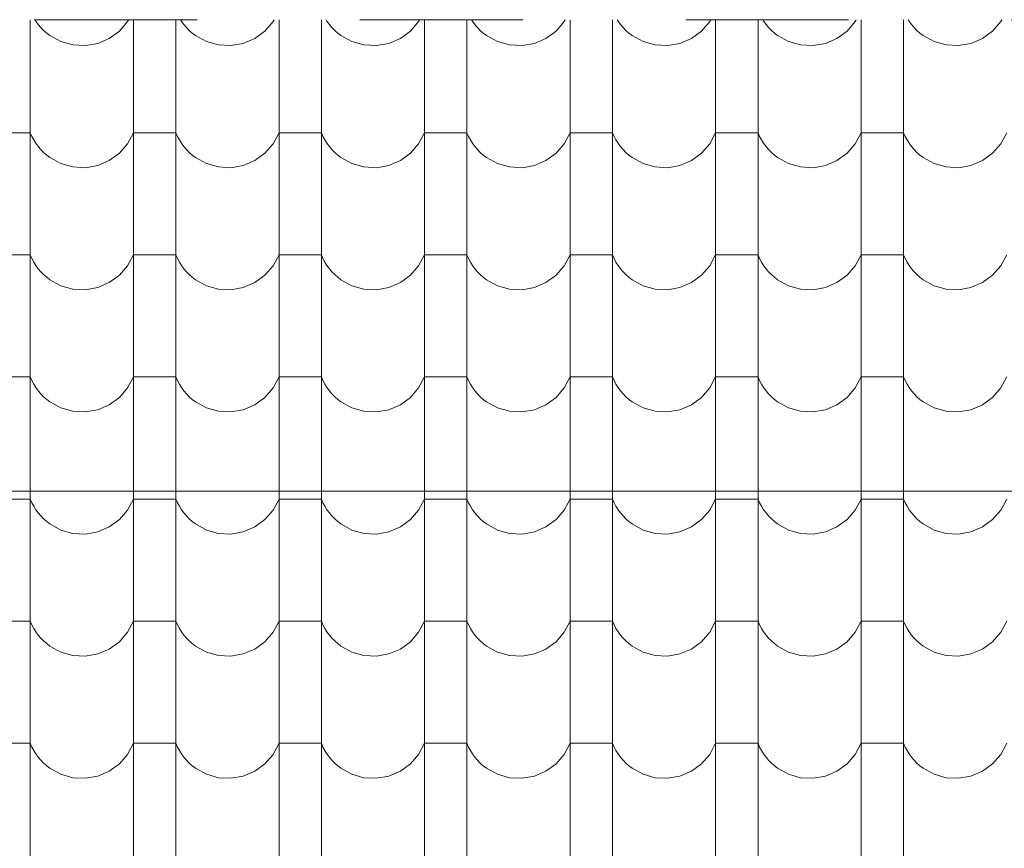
# Model space of a CAD drawing. Header units: millimetres. Extents: x -68772 to 137055, y -73300 to 19650.
# Tile 155 of 212: x 77665 to 79116, y -45598 to -44376. Entities that reach past the tile are written whole.
import ezdxf

# ---------------------------------------------------------------- set-up
doc = ezdxf.new("R2010")
doc.units = ezdxf.units.MM
doc.header["$MEASUREMENT"] = 0
doc.linetypes.add('Przerywana', pattern=[480, 240, -240])
for name, color, linetype, lineweight in [('Nowe_810-G Ogólne_Nr_pióra__1', 7, 'Continuous', 18), ('Nowe_810-G Ogólne_Nr_pióra__26', 13, 'Continuous', 18), ('Nowe_NIEWIDOCZNE DACHY_Nr_pióra__1', 7, 'Continuous', 18)]:
    doc.layers.add(name, color=color, linetype=linetype, lineweight=lineweight)

# ---------------------------------------------------------------- blocks, each defined once
blk = doc.blocks.new('*X50')
at = {"layer": 'Nowe_810-G Ogólne_Nr_pióra__26', "color": 13, "linetype": 'Continuous', "lineweight": 18}
for p, q in [((77680.2, -44376), (77680.2, -44472.3)), ((77687.1, -44376), (77688.5, -44378.2)), ((77688.5, -44378.2), (77692, -44383)), ((77692, -44383), (77695.8, -44387.5)), ((77695.8, -44387.5), (77699.9, -44391.8)), ((77811.5, -44392.8), (77823.6, -44378.8)), ((77823.6, -44378.8), (77825.1, -44376)), ((77832.3, -44376), (77832.3, -44472.3)), ((77894.7, -44376), (77894.7, -44472.3)), ((77901.6, -44376), (77903, -44378.2)), ((77903, -44378.2), (77906.5, -44383)), ((77906.5, -44383), (77910.3, -44387.5)), ((77910.3, -44387.5), (77914.4, -44391.8)), ((78026, -44392.8), (78038.1, -44378.8)), ((78038.1, -44378.8), (78039.6, -44376)), ((78046.8, -44376), (78046.8, -44472.3)), ((78109.2, -44376), (78109.2, -44472.3)), ((78116.1, -44376), (78117.5, -44378.2)), ((78117.5, -44378.2), (78121, -44383)), ((78121, -44383), (78124.8, -44387.5)), ((78124.8, -44387.5), (78128.9, -44391.8)), ((78240.5, -44392.8), (78252.6, -44378.8)), ((78252.6, -44378.8), (78254.1, -44376)), ((78261.3, -44376), (78261.3, -44472.3)), ((78323.7, -44376), (78323.7, -44472.3)), ((78330.6, -44376), (78332, -44378.2)), ((78332, -44378.2), (78335.5, -44383)), ((78335.5, -44383), (78339.3, -44387.5)), ((78339.3, -44387.5), (78343.4, -44391.8)), ((78455, -44392.8), (78467.1, -44378.8)), ((78467.1, -44378.8), (78468.6, -44376)), ((78475.8, -44376), (78475.8, -44472.3)), ((78538.2, -44376), (78538.2, -44472.3)), ((78545.1, -44376), (78546.5, -44378.2)), ((78546.5, -44378.2), (78550, -44383)), ((78550, -44383), (78553.8, -44387.5)), ((78553.8, -44387.5), (78557.9, -44391.8)), ((78669.5, -44392.8), (78681.6, -44378.8)), ((78681.6, -44378.8), (78683.1, -44376)), ((78690.3, -44376), (78690.3, -44472.3)), ((78752.7, -44376), (78752.7, -44472.3)), ((78759.6, -44376), (78761, -44378.2)), ((78761, -44378.2), (78764.5, -44383)), ((78764.5, -44383), (78768.3, -44387.5)), ((78768.3, -44387.5), (78772.4, -44391.8)), ((78884, -44392.8), (78896.1, -44378.8)), ((78896.1, -44378.8), (78897.6, -44376)), ((78904.8, -44376), (78904.8, -44472.3)), ((78967.2, -44376), (78967.2, -44472.3)), ((78974.1, -44376), (78975.5, -44378.2)), ((78975.5, -44378.2), (78979, -44383)), ((78979, -44383), (78982.8, -44387.5)), ((78982.8, -44387.5), (78986.9, -44391.8)), ((79098.5, -44392.8), (79110.6, -44378.8)), ((79110.6, -44378.8), (79112.1, -44376)), ((77699.9, -44391.8), (77704.4, -44395.7)), ((77704.4, -44395.7), (77709.1, -44399.3)), ((77709.1, -44399.3), (77725.3, -44408.2)), ((77796.6, -44403.6), (77811.5, -44392.8)), ((77914.4, -44391.8), (77918.9, -44395.7)), ((77918.9, -44395.7), (77923.6, -44399.3)), ((77923.6, -44399.3), (77939.8, -44408.2)), ((78011.1, -44403.6), (78026, -44392.8)), ((78128.9, -44391.8), (78133.4, -44395.7)), ((78133.4, -44395.7), (78138.1, -44399.3)), ((78138.1, -44399.3), (78154.3, -44408.2)), ((78225.6, -44403.6), (78240.5, -44392.8)), ((78343.4, -44391.8), (78347.9, -44395.7)), ((78347.9, -44395.7), (78352.6, -44399.3)), ((78352.6, -44399.3), (78368.8, -44408.2)), ((78440.1, -44403.6), (78455, -44392.8)), ((78557.9, -44391.8), (78562.4, -44395.7)), ((78562.4, -44395.7), (78567.1, -44399.3)), ((78567.1, -44399.3), (78583.3, -44408.2)), ((78654.6, -44403.6), (78669.5, -44392.8)), ((78772.4, -44391.8), (78776.9, -44395.7)), ((78776.9, -44395.7), (78781.6, -44399.3)), ((78781.6, -44399.3), (78797.8, -44408.2)), ((78869.1, -44403.6), (78884, -44392.8)), ((78986.9, -44391.8), (78991.4, -44395.7)), ((78991.4, -44395.7), (78996.1, -44399.3)), ((78996.1, -44399.3), (79012.3, -44408.2)), ((79083.6, -44403.6), (79098.5, -44392.8)), ((77725.3, -44408.2), (77743, -44413.2)), ((77743, -44413.2), (77761.4, -44414.1)), ((77761.4, -44414.1), (77779.6, -44410.9)), ((77779.6, -44410.9), (77796.6, -44403.6)), ((77939.8, -44408.2), (77957.5, -44413.2)), ((77957.5, -44413.2), (77975.9, -44414.1)), ((77975.9, -44414.1), (77994.1, -44410.9)), ((77994.1, -44410.9), (78011.1, -44403.6)), ((78154.3, -44408.2), (78172, -44413.2)), ((78172, -44413.2), (78190.4, -44414.1)), ((78190.4, -44414.1), (78208.6, -44410.9)), ((78208.6, -44410.9), (78225.6, -44403.6)), ((78368.8, -44408.2), (78386.5, -44413.2)), ((78386.5, -44413.2), (78404.9, -44414.1)), ((78404.9, -44414.1), (78423.1, -44410.9)), ((78423.1, -44410.9), (78440.1, -44403.6)), ((78583.3, -44408.2), (78601, -44413.2)), ((78601, -44413.2), (78619.4, -44414.1)), ((78619.4, -44414.1), (78637.6, -44410.9)), ((78637.6, -44410.9), (78654.6, -44403.6)), ((78797.8, -44408.2), (78815.5, -44413.2)), ((78815.5, -44413.2), (78833.9, -44414.1)), ((78833.9, -44414.1), (78852.1, -44410.9)), ((78852.1, -44410.9), (78869.1, -44403.6)), ((79012.3, -44408.2), (79030, -44413.2)), ((79030, -44413.2), (79048.4, -44414.1)), ((79048.4, -44414.1), (79066.6, -44410.9)), ((79066.6, -44410.9), (79083.6, -44403.6)), ((77680.2, -44472.3), (77680.2, -44652.4)), ((77832.3, -44472.3), (77832.3, -44652.4)), ((77894.7, -44472.3), (77894.7, -44652.4)), ((78046.8, -44472.3), (78046.8, -44652.4)), ((78109.2, -44472.3), (78109.2, -44652.4)), ((78261.3, -44472.3), (78261.3, -44652.4)), ((78323.7, -44472.3), (78323.7, -44652.4)), ((78475.8, -44472.3), (78475.8, -44652.4)), ((78538.2, -44472.3), (78538.2, -44652.4)), ((78690.3, -44472.3), (78690.3, -44652.4)), ((78752.7, -44472.3), (78752.7, -44652.4)), ((78904.8, -44472.3), (78904.8, -44652.4)), ((78967.2, -44472.3), (78967.2, -44652.4)), ((77680.2, -44542.6), (77649, -44542.6)), ((77680.2, -44542.6), (77682.6, -44548)), ((77682.6, -44548), (77685.4, -44553.3)), ((77823.6, -44558.9), (77832.3, -44542.6)), ((77863.5, -44542.6), (77832.3, -44542.6)), ((77894.7, -44542.6), (77863.5, -44542.6)), ((77894.7, -44542.6), (77897.1, -44548)), ((77897.1, -44548), (77899.9, -44553.3)), ((78038.1, -44558.9), (78046.8, -44542.6)), ((78078, -44542.6), (78046.8, -44542.6)), ((78109.2, -44542.6), (78078, -44542.6)), ((78109.2, -44542.6), (78111.6, -44548)), ((78111.6, -44548), (78114.4, -44553.3)), ((78252.6, -44558.9), (78261.3, -44542.6)), ((78292.5, -44542.6), (78261.3, -44542.6)), ((78323.7, -44542.6), (78292.5, -44542.6)), ((78323.7, -44542.6), (78326.1, -44548)), ((78326.1, -44548), (78328.9, -44553.3)), ((78467.1, -44558.9), (78475.8, -44542.6)), ((78507, -44542.6), (78475.8, -44542.6)), ((78538.2, -44542.6), (78507, -44542.6)), ((78538.2, -44542.6), (78540.6, -44548)), ((78540.6, -44548), (78543.4, -44553.3)), ((78681.6, -44558.9), (78690.3, -44542.6)), ((78721.5, -44542.6), (78690.3, -44542.6)), ((78752.7, -44542.6), (78721.5, -44542.6)), ((78752.7, -44542.6), (78755.1, -44548)), ((78755.1, -44548), (78757.9, -44553.3)), ((78896.1, -44558.9), (78904.8, -44542.6)), ((78936, -44542.6), (78904.8, -44542.6)), ((78967.2, -44542.6), (78936, -44542.6)), ((78967.2, -44542.6), (78969.6, -44548)), ((78969.6, -44548), (78972.4, -44553.3)), ((79110.6, -44558.9), (79119.3, -44542.6)), ((77685.4, -44553.3), (77688.5, -44558.3)), ((77688.5, -44558.3), (77692, -44563.1)), ((77811.5, -44572.8), (77823.6, -44558.9)), ((77899.9, -44553.3), (77903, -44558.3)), ((77903, -44558.3), (77906.5, -44563.1)), ((78026, -44572.8), (78038.1, -44558.9)), ((78114.4, -44553.3), (78117.5, -44558.3)), ((78117.5, -44558.3), (78121, -44563.1)), ((78240.5, -44572.8), (78252.6, -44558.9)), ((78328.9, -44553.3), (78332, -44558.3)), ((78332, -44558.3), (78335.5, -44563.1)), ((78455, -44572.8), (78467.1, -44558.9)), ((78543.4, -44553.3), (78546.5, -44558.3)), ((78546.5, -44558.3), (78550, -44563.1)), ((78669.5, -44572.8), (78681.6, -44558.9)), ((78757.9, -44553.3), (78761, -44558.3)), ((78761, -44558.3), (78764.5, -44563.1)), ((78884, -44572.8), (78896.1, -44558.9)), ((78972.4, -44553.3), (78975.5, -44558.3)), ((78975.5, -44558.3), (78979, -44563.1)), ((79098.5, -44572.8), (79110.6, -44558.9)), ((77692, -44563.1), (77695.8, -44567.6)), ((77695.8, -44567.6), (77699.9, -44571.8)), ((77699.9, -44571.8), (77704.4, -44575.7)), ((77704.4, -44575.7), (77709.1, -44579.3)), ((77796.6, -44583.7), (77811.5, -44572.8)), ((77906.5, -44563.1), (77910.3, -44567.6)), ((77910.3, -44567.6), (77914.4, -44571.8)), ((77914.4, -44571.8), (77918.9, -44575.7)), ((77918.9, -44575.7), (77923.6, -44579.3)), ((78011.1, -44583.7), (78026, -44572.8)), ((78121, -44563.1), (78124.8, -44567.6)), ((78124.8, -44567.6), (78128.9, -44571.8)), ((78128.9, -44571.8), (78133.4, -44575.7)), ((78133.4, -44575.7), (78138.1, -44579.3)), ((78225.6, -44583.7), (78240.5, -44572.8)), ((78335.5, -44563.1), (78339.3, -44567.6)), ((78339.3, -44567.6), (78343.4, -44571.8)), ((78343.4, -44571.8), (78347.9, -44575.7)), ((78347.9, -44575.7), (78352.6, -44579.3)), ((78440.1, -44583.7), (78455, -44572.8)), ((78550, -44563.1), (78553.8, -44567.6)), ((78553.8, -44567.6), (78557.9, -44571.8)), ((78557.9, -44571.8), (78562.4, -44575.7)), ((78562.4, -44575.7), (78567.1, -44579.3)), ((78654.6, -44583.7), (78669.5, -44572.8)), ((78764.5, -44563.1), (78768.3, -44567.6)), ((78768.3, -44567.6), (78772.4, -44571.8)), ((78772.4, -44571.8), (78776.9, -44575.7)), ((78776.9, -44575.7), (78781.6, -44579.3)), ((78869.1, -44583.7), (78884, -44572.8)), ((78979, -44563.1), (78982.8, -44567.6)), ((78982.8, -44567.6), (78986.9, -44571.8)), ((78986.9, -44571.8), (78991.4, -44575.7)), ((78991.4, -44575.7), (78996.1, -44579.3)), ((79083.6, -44583.7), (79098.5, -44572.8)), ((77709.1, -44579.3), (77725.3, -44588.2)), ((77725.3, -44588.2), (77743, -44593.2)), ((77761.4, -44594.2), (77779.6, -44590.9)), ((77779.6, -44590.9), (77796.6, -44583.7)), ((77923.6, -44579.3), (77939.8, -44588.2)), ((77939.8, -44588.2), (77957.5, -44593.2)), ((77975.9, -44594.2), (77994.1, -44590.9)), ((77994.1, -44590.9), (78011.1, -44583.7)), ((78138.1, -44579.3), (78154.3, -44588.2)), ((78154.3, -44588.2), (78172, -44593.2)), ((78190.4, -44594.2), (78208.6, -44590.9)), ((78208.6, -44590.9), (78225.6, -44583.7)), ((78352.6, -44579.3), (78368.8, -44588.2)), ((78368.8, -44588.2), (78386.5, -44593.2)), ((78404.9, -44594.2), (78423.1, -44590.9)), ((78423.1, -44590.9), (78440.1, -44583.7)), ((78567.1, -44579.3), (78583.3, -44588.2)), ((78583.3, -44588.2), (78601, -44593.2)), ((78619.4, -44594.2), (78637.6, -44590.9)), ((78637.6, -44590.9), (78654.6, -44583.7)), ((78781.6, -44579.3), (78797.8, -44588.2)), ((78797.8, -44588.2), (78815.5, -44593.2)), ((78833.9, -44594.2), (78852.1, -44590.9)), ((78852.1, -44590.9), (78869.1, -44583.7)), ((78996.1, -44579.3), (79012.3, -44588.2)), ((79012.3, -44588.2), (79030, -44593.2)), ((79048.4, -44594.2), (79066.6, -44590.9)), ((79066.6, -44590.9), (79083.6, -44583.7)), ((77743, -44593.2), (77761.4, -44594.2)), ((77957.5, -44593.2), (77975.9, -44594.2)), ((78172, -44593.2), (78190.4, -44594.2)), ((78386.5, -44593.2), (78404.9, -44594.2)), ((78601, -44593.2), (78619.4, -44594.2)), ((78815.5, -44593.2), (78833.9, -44594.2)), ((79030, -44593.2), (79048.4, -44594.2)), ((77680.2, -44652.4), (77680.2, -44832.4)), ((77832.3, -44652.4), (77832.3, -44832.4)), ((77894.7, -44652.4), (77894.7, -44832.4)), ((78046.8, -44652.4), (78046.8, -44832.4)), ((78109.2, -44652.4), (78109.2, -44832.4)), ((78261.3, -44652.4), (78261.3, -44832.4)), ((78323.7, -44652.4), (78323.7, -44832.4)), ((78475.8, -44652.4), (78475.8, -44832.4)), ((78538.2, -44652.4), (78538.2, -44832.4)), ((78690.3, -44652.4), (78690.3, -44832.4)), ((78752.7, -44652.4), (78752.7, -44832.4)), ((78904.8, -44652.4), (78904.8, -44832.4)), ((78967.2, -44652.4), (78967.2, -44832.4)), ((77680.2, -44722.6), (77649, -44722.6)), ((77680.2, -44722.6), (77682.6, -44728.1)), ((77682.6, -44728.1), (77685.4, -44733.3)), ((77685.4, -44733.3), (77688.5, -44738.3)), ((77823.6, -44738.9), (77832.3, -44722.6)), ((77863.5, -44722.6), (77832.3, -44722.6)), ((77894.7, -44722.6), (77863.5, -44722.6)), ((77894.7, -44722.6), (77897.1, -44728.1)), ((77897.1, -44728.1), (77899.9, -44733.3)), ((77899.9, -44733.3), (77903, -44738.3)), ((78038.1, -44738.9), (78046.8, -44722.6)), ((78078, -44722.6), (78046.8, -44722.6)), ((78109.2, -44722.6), (78078, -44722.6)), ((78109.2, -44722.6), (78111.6, -44728.1)), ((78111.6, -44728.1), (78114.4, -44733.3)), ((78114.4, -44733.3), (78117.5, -44738.3)), ((78252.6, -44738.9), (78261.3, -44722.6)), ((78292.5, -44722.6), (78261.3, -44722.6)), ((78323.7, -44722.6), (78292.5, -44722.6)), ((78323.7, -44722.6), (78326.1, -44728.1)), ((78326.1, -44728.1), (78328.9, -44733.3)), ((78328.9, -44733.3), (78332, -44738.3)), ((78467.1, -44738.9), (78475.8, -44722.6)), ((78507, -44722.6), (78475.8, -44722.6)), ((78538.2, -44722.6), (78507, -44722.6)), ((78538.2, -44722.6), (78540.6, -44728.1)), ((78540.6, -44728.1), (78543.4, -44733.3)), ((78543.4, -44733.3), (78546.5, -44738.3)), ((78681.6, -44738.9), (78690.3, -44722.6)), ((78721.5, -44722.6), (78690.3, -44722.6)), ((78752.7, -44722.6), (78721.5, -44722.6)), ((78752.7, -44722.6), (78755.1, -44728.1)), ((78755.1, -44728.1), (78757.9, -44733.3)), ((78757.9, -44733.3), (78761, -44738.3)), ((78896.1, -44738.9), (78904.8, -44722.6)), ((78936, -44722.6), (78904.8, -44722.6)), ((78967.2, -44722.6), (78936, -44722.6)), ((78967.2, -44722.6), (78969.6, -44728.1)), ((78969.6, -44728.1), (78972.4, -44733.3)), ((78972.4, -44733.3), (78975.5, -44738.3)), ((79110.6, -44738.9), (79119.3, -44722.6)), ((77688.5, -44738.3), (77692, -44743.1)), ((77692, -44743.1), (77695.8, -44747.6)), ((77695.8, -44747.6), (77699.9, -44751.9)), ((77811.5, -44752.9), (77823.6, -44738.9)), ((77903, -44738.3), (77906.5, -44743.1)), ((77906.5, -44743.1), (77910.3, -44747.6)), ((77910.3, -44747.6), (77914.4, -44751.9)), ((78026, -44752.9), (78038.1, -44738.9)), ((78117.5, -44738.3), (78121, -44743.1)), ((78121, -44743.1), (78124.8, -44747.6)), ((78124.8, -44747.6), (78128.9, -44751.9)), ((78240.5, -44752.9), (78252.6, -44738.9)), ((78332, -44738.3), (78335.5, -44743.1)), ((78335.5, -44743.1), (78339.3, -44747.6)), ((78339.3, -44747.6), (78343.4, -44751.9)), ((78455, -44752.9), (78467.1, -44738.9)), ((78546.5, -44738.3), (78550, -44743.1)), ((78550, -44743.1), (78553.8, -44747.6)), ((78553.8, -44747.6), (78557.9, -44751.9)), ((78669.5, -44752.9), (78681.6, -44738.9)), ((78761, -44738.3), (78764.5, -44743.1)), ((78764.5, -44743.1), (78768.3, -44747.6)), ((78768.3, -44747.6), (78772.4, -44751.9)), ((78884, -44752.9), (78896.1, -44738.9)), ((78975.5, -44738.3), (78979, -44743.1)), ((78979, -44743.1), (78982.8, -44747.6)), ((78982.8, -44747.6), (78986.9, -44751.9)), ((79098.5, -44752.9), (79110.6, -44738.9)), ((77699.9, -44751.9), (77704.4, -44755.8)), ((77704.4, -44755.8), (77709.1, -44759.4)), ((77709.1, -44759.4), (77725.3, -44768.3)), ((77779.6, -44771), (77796.6, -44763.7)), ((77796.6, -44763.7), (77811.5, -44752.9)), ((77914.4, -44751.9), (77918.9, -44755.8)), ((77918.9, -44755.8), (77923.6, -44759.4)), ((77923.6, -44759.4), (77939.8, -44768.3)), ((77994.1, -44771), (78011.1, -44763.7)), ((78011.1, -44763.7), (78026, -44752.9)), ((78128.9, -44751.9), (78133.4, -44755.8)), ((78133.4, -44755.8), (78138.1, -44759.4)), ((78138.1, -44759.4), (78154.3, -44768.3)), ((78208.6, -44771), (78225.6, -44763.7)), ((78225.6, -44763.7), (78240.5, -44752.9)), ((78343.4, -44751.9), (78347.9, -44755.8)), ((78347.9, -44755.8), (78352.6, -44759.4)), ((78352.6, -44759.4), (78368.8, -44768.3)), ((78423.1, -44771), (78440.1, -44763.7)), ((78440.1, -44763.7), (78455, -44752.9)), ((78557.9, -44751.9), (78562.4, -44755.8)), ((78562.4, -44755.8), (78567.1, -44759.4)), ((78567.1, -44759.4), (78583.3, -44768.3)), ((78637.6, -44771), (78654.6, -44763.7)), ((78654.6, -44763.7), (78669.5, -44752.9)), ((78772.4, -44751.9), (78776.9, -44755.8)), ((78776.9, -44755.8), (78781.6, -44759.4)), ((78781.6, -44759.4), (78797.8, -44768.3)), ((78852.1, -44771), (78869.1, -44763.7)), ((78869.1, -44763.7), (78884, -44752.9)), ((78986.9, -44751.9), (78991.4, -44755.8)), ((78991.4, -44755.8), (78996.1, -44759.4)), ((78996.1, -44759.4), (79012.3, -44768.3)), ((79066.6, -44771), (79083.6, -44763.7)), ((79083.6, -44763.7), (79098.5, -44752.9)), ((77725.3, -44768.3), (77743, -44773.3)), ((77743, -44773.3), (77761.4, -44774.2)), ((77761.4, -44774.2), (77779.6, -44771)), ((77939.8, -44768.3), (77957.5, -44773.3)), ((77957.5, -44773.3), (77975.9, -44774.2)), ((77975.9, -44774.2), (77994.1, -44771)), ((78154.3, -44768.3), (78172, -44773.3)), ((78172, -44773.3), (78190.4, -44774.2)), ((78190.4, -44774.2), (78208.6, -44771)), ((78368.8, -44768.3), (78386.5, -44773.3)), ((78386.5, -44773.3), (78404.9, -44774.2)), ((78404.9, -44774.2), (78423.1, -44771)), ((78583.3, -44768.3), (78601, -44773.3)), ((78601, -44773.3), (78619.4, -44774.2)), ((78619.4, -44774.2), (78637.6, -44771)), ((78797.8, -44768.3), (78815.5, -44773.3)), ((78815.5, -44773.3), (78833.9, -44774.2)), ((78833.9, -44774.2), (78852.1, -44771)), ((79012.3, -44768.3), (79030, -44773.3)), ((79030, -44773.3), (79048.4, -44774.2)), ((79048.4, -44774.2), (79066.6, -44771)), ((77680.2, -44832.4), (77680.2, -45012.5)), ((77832.3, -44832.4), (77832.3, -45012.5)), ((77894.7, -44832.4), (77894.7, -45012.5)), ((78046.8, -44832.4), (78046.8, -45012.5)), ((78109.2, -44832.4), (78109.2, -45012.5)), ((78261.3, -44832.4), (78261.3, -45012.5)), ((78323.7, -44832.4), (78323.7, -45012.5)), ((78475.8, -44832.4), (78475.8, -45012.5)), ((78538.2, -44832.4), (78538.2, -45012.5)), ((78690.3, -44832.4), (78690.3, -45012.5)), ((78752.7, -44832.4), (78752.7, -45012.5)), ((78904.8, -44832.4), (78904.8, -45012.5)), ((78967.2, -44832.4), (78967.2, -45012.5)), ((77680.2, -44902.7), (77649, -44902.7)), ((77680.2, -44902.7), (77682.6, -44908.1)), ((77682.6, -44908.1), (77685.4, -44913.4)), ((77823.6, -44919), (77832.3, -44902.7)), ((77863.5, -44902.7), (77832.3, -44902.7)), ((77894.7, -44902.7), (77863.5, -44902.7)), ((77894.7, -44902.7), (77897.1, -44908.1)), ((77897.1, -44908.1), (77899.9, -44913.4)), ((78038.1, -44919), (78046.8, -44902.7)), ((78078, -44902.7), (78046.8, -44902.7)), ((78109.2, -44902.7), (78078, -44902.7)), ((78109.2, -44902.7), (78111.6, -44908.1)), ((78111.6, -44908.1), (78114.4, -44913.4)), ((78252.6, -44919), (78261.3, -44902.7)), ((78292.5, -44902.7), (78261.3, -44902.7)), ((78323.7, -44902.7), (78292.5, -44902.7)), ((78323.7, -44902.7), (78326.1, -44908.1)), ((78326.1, -44908.1), (78328.9, -44913.4)), ((78467.1, -44919), (78475.8, -44902.7)), ((78507, -44902.7), (78475.8, -44902.7)), ((78538.2, -44902.7), (78507, -44902.7)), ((78538.2, -44902.7), (78540.6, -44908.1)), ((78540.6, -44908.1), (78543.4, -44913.4)), ((78681.6, -44919), (78690.3, -44902.7)), ((78721.5, -44902.7), (78690.3, -44902.7)), ((78752.7, -44902.7), (78721.5, -44902.7)), ((78752.7, -44902.7), (78755.1, -44908.1)), ((78755.1, -44908.1), (78757.9, -44913.4)), ((78896.1, -44919), (78904.8, -44902.7)), ((78936, -44902.7), (78904.8, -44902.7)), ((78967.2, -44902.7), (78936, -44902.7)), ((78967.2, -44902.7), (78969.6, -44908.1)), ((78969.6, -44908.1), (78972.4, -44913.4)), ((79110.6, -44919), (79119.3, -44902.7)), ((77685.4, -44913.4), (77688.5, -44918.4)), ((77688.5, -44918.4), (77692, -44923.2)), ((77692, -44923.2), (77695.8, -44927.7)), ((77811.5, -44932.9), (77823.6, -44919)), ((77899.9, -44913.4), (77903, -44918.4)), ((77903, -44918.4), (77906.5, -44923.2)), ((77906.5, -44923.2), (77910.3, -44927.7)), ((78026, -44932.9), (78038.1, -44919)), ((78114.4, -44913.4), (78117.5, -44918.4)), ((78117.5, -44918.4), (78121, -44923.2)), ((78121, -44923.2), (78124.8, -44927.7)), ((78240.5, -44932.9), (78252.6, -44919)), ((78328.9, -44913.4), (78332, -44918.4)), ((78332, -44918.4), (78335.5, -44923.2)), ((78335.5, -44923.2), (78339.3, -44927.7)), ((78455, -44932.9), (78467.1, -44919)), ((78543.4, -44913.4), (78546.5, -44918.4)), ((78546.5, -44918.4), (78550, -44923.2)), ((78550, -44923.2), (78553.8, -44927.7)), ((78669.5, -44932.9), (78681.6, -44919)), ((78757.9, -44913.4), (78761, -44918.4)), ((78761, -44918.4), (78764.5, -44923.2)), ((78764.5, -44923.2), (78768.3, -44927.7)), ((78884, -44932.9), (78896.1, -44919)), ((78972.4, -44913.4), (78975.5, -44918.4)), ((78975.5, -44918.4), (78979, -44923.2)), ((78979, -44923.2), (78982.8, -44927.7)), ((79098.5, -44932.9), (79110.6, -44919)), ((77695.8, -44927.7), (77699.9, -44931.9)), ((77699.9, -44931.9), (77704.4, -44935.8)), ((77704.4, -44935.8), (77709.1, -44939.4)), ((77709.1, -44939.4), (77725.3, -44948.3)), ((77796.6, -44943.8), (77811.5, -44932.9)), ((77910.3, -44927.7), (77914.4, -44931.9)), ((77914.4, -44931.9), (77918.9, -44935.8)), ((77918.9, -44935.8), (77923.6, -44939.4)), ((77923.6, -44939.4), (77939.8, -44948.3)), ((78011.1, -44943.8), (78026, -44932.9)), ((78124.8, -44927.7), (78128.9, -44931.9)), ((78128.9, -44931.9), (78133.4, -44935.8)), ((78133.4, -44935.8), (78138.1, -44939.4)), ((78138.1, -44939.4), (78154.3, -44948.3)), ((78225.6, -44943.8), (78240.5, -44932.9)), ((78339.3, -44927.7), (78343.4, -44931.9)), ((78343.4, -44931.9), (78347.9, -44935.8)), ((78347.9, -44935.8), (78352.6, -44939.4)), ((78352.6, -44939.4), (78368.8, -44948.3)), ((78440.1, -44943.8), (78455, -44932.9)), ((78553.8, -44927.7), (78557.9, -44931.9)), ((78557.9, -44931.9), (78562.4, -44935.8)), ((78562.4, -44935.8), (78567.1, -44939.4)), ((78567.1, -44939.4), (78583.3, -44948.3)), ((78654.6, -44943.8), (78669.5, -44932.9)), ((78768.3, -44927.7), (78772.4, -44931.9)), ((78772.4, -44931.9), (78776.9, -44935.8)), ((78776.9, -44935.8), (78781.6, -44939.4)), ((78781.6, -44939.4), (78797.8, -44948.3)), ((78869.1, -44943.8), (78884, -44932.9)), ((78982.8, -44927.7), (78986.9, -44931.9)), ((78986.9, -44931.9), (78991.4, -44935.8)), ((78991.4, -44935.8), (78996.1, -44939.4)), ((78996.1, -44939.4), (79012.3, -44948.3)), ((79083.6, -44943.8), (79098.5, -44932.9)), ((77725.3, -44948.3), (77743, -44953.3)), ((77743, -44953.3), (77761.4, -44954.3)), ((77761.4, -44954.3), (77779.6, -44951)), ((77779.6, -44951), (77796.6, -44943.8)), ((77939.8, -44948.3), (77957.5, -44953.3)), ((77957.5, -44953.3), (77975.9, -44954.3)), ((77975.9, -44954.3), (77994.1, -44951)), ((77994.1, -44951), (78011.1, -44943.8)), ((78154.3, -44948.3), (78172, -44953.3)), ((78172, -44953.3), (78190.4, -44954.3)), ((78190.4, -44954.3), (78208.6, -44951)), ((78208.6, -44951), (78225.6, -44943.8)), ((78368.8, -44948.3), (78386.5, -44953.3)), ((78386.5, -44953.3), (78404.9, -44954.3)), ((78404.9, -44954.3), (78423.1, -44951)), ((78423.1, -44951), (78440.1, -44943.8)), ((78583.3, -44948.3), (78601, -44953.3)), ((78601, -44953.3), (78619.4, -44954.3)), ((78619.4, -44954.3), (78637.6, -44951)), ((78637.6, -44951), (78654.6, -44943.8)), ((78797.8, -44948.3), (78815.5, -44953.3)), ((78815.5, -44953.3), (78833.9, -44954.3)), ((78833.9, -44954.3), (78852.1, -44951)), ((78852.1, -44951), (78869.1, -44943.8)), ((79012.3, -44948.3), (79030, -44953.3)), ((79030, -44953.3), (79048.4, -44954.3)), ((79048.4, -44954.3), (79066.6, -44951)), ((79066.6, -44951), (79083.6, -44943.8)), ((77680.2, -45012.5), (77680.2, -45192.5)), ((77832.3, -45012.5), (77832.3, -45192.5)), ((77894.7, -45012.5), (77894.7, -45192.5)), ((78046.8, -45012.5), (78046.8, -45192.5)), ((78109.2, -45012.5), (78109.2, -45192.5)), ((78261.3, -45012.5), (78261.3, -45192.5)), ((78323.7, -45012.5), (78323.7, -45192.5)), ((78475.8, -45012.5), (78475.8, -45192.5)), ((78538.2, -45012.5), (78538.2, -45192.5)), ((78690.3, -45012.5), (78690.3, -45192.5)), ((78752.7, -45012.5), (78752.7, -45192.5)), ((78904.8, -45012.5), (78904.8, -45192.5)), ((78967.2, -45012.5), (78967.2, -45192.5)), ((77680.2, -45082.7), (77649, -45082.7)), ((77680.2, -45082.7), (77682.6, -45088.2)), ((77823.6, -45099), (77832.3, -45082.7)), ((77863.5, -45082.7), (77832.3, -45082.7)), ((77894.7, -45082.7), (77863.5, -45082.7)), ((77894.7, -45082.7), (77897.1, -45088.2)), ((78038.1, -45099), (78046.8, -45082.7)), ((78078, -45082.7), (78046.8, -45082.7)), ((78109.2, -45082.7), (78078, -45082.7)), ((78109.2, -45082.7), (78111.6, -45088.2)), ((78252.6, -45099), (78261.3, -45082.7)), ((78292.5, -45082.7), (78261.3, -45082.7)), ((78323.7, -45082.7), (78292.5, -45082.7)), ((78323.7, -45082.7), (78326.1, -45088.2)), ((78467.1, -45099), (78475.8, -45082.7)), ((78507, -45082.7), (78475.8, -45082.7)), ((78538.2, -45082.7), (78507, -45082.7)), ((78538.2, -45082.7), (78540.6, -45088.2)), ((78681.6, -45099), (78690.3, -45082.7)), ((78721.5, -45082.7), (78690.3, -45082.7)), ((78752.7, -45082.7), (78721.5, -45082.7)), ((78752.7, -45082.7), (78755.1, -45088.2)), ((78896.1, -45099), (78904.8, -45082.7)), ((78936, -45082.7), (78904.8, -45082.7)), ((78967.2, -45082.7), (78936, -45082.7)), ((78967.2, -45082.7), (78969.6, -45088.2)), ((79110.6, -45099), (79119.3, -45082.7)), ((77682.6, -45088.2), (77685.4, -45093.4)), ((77685.4, -45093.4), (77688.5, -45098.4)), ((77688.5, -45098.4), (77692, -45103.2)), ((77811.5, -45113), (77823.6, -45099)), ((77897.1, -45088.2), (77899.9, -45093.4)), ((77899.9, -45093.4), (77903, -45098.4)), ((77903, -45098.4), (77906.5, -45103.2)), ((78026, -45113), (78038.1, -45099)), ((78111.6, -45088.2), (78114.4, -45093.4)), ((78114.4, -45093.4), (78117.5, -45098.4)), ((78117.5, -45098.4), (78121, -45103.2)), ((78240.5, -45113), (78252.6, -45099)), ((78326.1, -45088.2), (78328.9, -45093.4)), ((78328.9, -45093.4), (78332, -45098.4)), ((78332, -45098.4), (78335.5, -45103.2)), ((78455, -45113), (78467.1, -45099)), ((78540.6, -45088.2), (78543.4, -45093.4)), ((78543.4, -45093.4), (78546.5, -45098.4)), ((78546.5, -45098.4), (78550, -45103.2)), ((78669.5, -45113), (78681.6, -45099)), ((78755.1, -45088.2), (78757.9, -45093.4)), ((78757.9, -45093.4), (78761, -45098.4)), ((78761, -45098.4), (78764.5, -45103.2)), ((78884, -45113), (78896.1, -45099)), ((78969.6, -45088.2), (78972.4, -45093.4)), ((78972.4, -45093.4), (78975.5, -45098.4)), ((78975.5, -45098.4), (78979, -45103.2)), ((79098.5, -45113), (79110.6, -45099)), ((77692, -45103.2), (77695.8, -45107.7)), ((77695.8, -45107.7), (77699.9, -45112)), ((77699.9, -45112), (77704.4, -45115.9)), ((77796.6, -45123.8), (77811.5, -45113)), ((77906.5, -45103.2), (77910.3, -45107.7)), ((77910.3, -45107.7), (77914.4, -45112)), ((77914.4, -45112), (77918.9, -45115.9)), ((78011.1, -45123.8), (78026, -45113)), ((78121, -45103.2), (78124.8, -45107.7)), ((78124.8, -45107.7), (78128.9, -45112)), ((78128.9, -45112), (78133.4, -45115.9)), ((78225.6, -45123.8), (78240.5, -45113)), ((78335.5, -45103.2), (78339.3, -45107.7)), ((78339.3, -45107.7), (78343.4, -45112)), ((78343.4, -45112), (78347.9, -45115.9)), ((78440.1, -45123.8), (78455, -45113)), ((78550, -45103.2), (78553.8, -45107.7)), ((78553.8, -45107.7), (78557.9, -45112)), ((78557.9, -45112), (78562.4, -45115.9)), ((78654.6, -45123.8), (78669.5, -45113)), ((78764.5, -45103.2), (78768.3, -45107.7)), ((78768.3, -45107.7), (78772.4, -45112)), ((78772.4, -45112), (78776.9, -45115.9)), ((78869.1, -45123.8), (78884, -45113)), ((78979, -45103.2), (78982.8, -45107.7)), ((78982.8, -45107.7), (78986.9, -45112)), ((78986.9, -45112), (78991.4, -45115.9)), ((79083.6, -45123.8), (79098.5, -45113)), ((77704.4, -45115.9), (77709.1, -45119.5)), ((77709.1, -45119.5), (77725.3, -45128.4)), ((77725.3, -45128.4), (77743, -45133.4)), ((77779.6, -45131.1), (77796.6, -45123.8)), ((77918.9, -45115.9), (77923.6, -45119.5)), ((77923.6, -45119.5), (77939.8, -45128.4)), ((77939.8, -45128.4), (77957.5, -45133.4)), ((77994.1, -45131.1), (78011.1, -45123.8)), ((78133.4, -45115.9), (78138.1, -45119.5)), ((78138.1, -45119.5), (78154.3, -45128.4)), ((78154.3, -45128.4), (78172, -45133.4)), ((78208.6, -45131.1), (78225.6, -45123.8)), ((78347.9, -45115.9), (78352.6, -45119.5)), ((78352.6, -45119.5), (78368.8, -45128.4)), ((78368.8, -45128.4), (78386.5, -45133.4)), ((78423.1, -45131.1), (78440.1, -45123.8)), ((78562.4, -45115.9), (78567.1, -45119.5)), ((78567.1, -45119.5), (78583.3, -45128.4)), ((78583.3, -45128.4), (78601, -45133.4)), ((78637.6, -45131.1), (78654.6, -45123.8)), ((78776.9, -45115.9), (78781.6, -45119.5)), ((78781.6, -45119.5), (78797.8, -45128.4)), ((78797.8, -45128.4), (78815.5, -45133.4)), ((78852.1, -45131.1), (78869.1, -45123.8)), ((78991.4, -45115.9), (78996.1, -45119.5)), ((78996.1, -45119.5), (79012.3, -45128.4)), ((79012.3, -45128.4), (79030, -45133.4)), ((79066.6, -45131.1), (79083.6, -45123.8)), ((77743, -45133.4), (77761.4, -45134.3)), ((77761.4, -45134.3), (77779.6, -45131.1)), ((77957.5, -45133.4), (77975.9, -45134.3)), ((77975.9, -45134.3), (77994.1, -45131.1)), ((78172, -45133.4), (78190.4, -45134.3)), ((78190.4, -45134.3), (78208.6, -45131.1)), ((78386.5, -45133.4), (78404.9, -45134.3)), ((78404.9, -45134.3), (78423.1, -45131.1)), ((78601, -45133.4), (78619.4, -45134.3)), ((78619.4, -45134.3), (78637.6, -45131.1)), ((78815.5, -45133.4), (78833.9, -45134.3)), ((78833.9, -45134.3), (78852.1, -45131.1)), ((79030, -45133.4), (79048.4, -45134.3)), ((79048.4, -45134.3), (79066.6, -45131.1)), ((77680.2, -45192.5), (77680.2, -45372.6)), ((77832.3, -45192.5), (77832.3, -45372.6)), ((77894.7, -45192.5), (77894.7, -45372.6)), ((78046.8, -45192.5), (78046.8, -45372.6)), ((78109.2, -45192.5), (78109.2, -45372.6)), ((78261.3, -45192.5), (78261.3, -45372.6)), ((78323.7, -45192.5), (78323.7, -45372.6)), ((78475.8, -45192.5), (78475.8, -45372.6)), ((78538.2, -45192.5), (78538.2, -45372.6)), ((78690.3, -45192.5), (78690.3, -45372.6)), ((78752.7, -45192.5), (78752.7, -45372.6)), ((78904.8, -45192.5), (78904.8, -45372.6)), ((78967.2, -45192.5), (78967.2, -45372.6)), ((77680.2, -45262.8), (77649, -45262.8)), ((77680.2, -45262.8), (77682.6, -45268.2)), ((77682.6, -45268.2), (77685.4, -45273.5)), ((77685.4, -45273.5), (77688.5, -45278.5)), ((77823.6, -45279.1), (77832.3, -45262.8)), ((77863.5, -45262.8), (77832.3, -45262.8)), ((77894.7, -45262.8), (77863.5, -45262.8)), ((77894.7, -45262.8), (77897.1, -45268.2)), ((77897.1, -45268.2), (77899.9, -45273.5)), ((77899.9, -45273.5), (77903, -45278.5)), ((78038.1, -45279.1), (78046.8, -45262.8)), ((78078, -45262.8), (78046.8, -45262.8)), ((78109.2, -45262.8), (78078, -45262.8)), ((78109.2, -45262.8), (78111.6, -45268.2)), ((78111.6, -45268.2), (78114.4, -45273.5)), ((78114.4, -45273.5), (78117.5, -45278.5)), ((78252.6, -45279.1), (78261.3, -45262.8)), ((78292.5, -45262.8), (78261.3, -45262.8)), ((78323.7, -45262.8), (78292.5, -45262.8)), ((78323.7, -45262.8), (78326.1, -45268.2)), ((78326.1, -45268.2), (78328.9, -45273.5)), ((78328.9, -45273.5), (78332, -45278.5)), ((78467.1, -45279.1), (78475.8, -45262.8)), ((78507, -45262.8), (78475.8, -45262.8)), ((78538.2, -45262.8), (78507, -45262.8)), ((78538.2, -45262.8), (78540.6, -45268.2)), ((78540.6, -45268.2), (78543.4, -45273.5)), ((78543.4, -45273.5), (78546.5, -45278.5)), ((78681.6, -45279.1), (78690.3, -45262.8)), ((78721.5, -45262.8), (78690.3, -45262.8)), ((78752.7, -45262.8), (78721.5, -45262.8)), ((78752.7, -45262.8), (78755.1, -45268.2)), ((78755.1, -45268.2), (78757.9, -45273.5)), ((78757.9, -45273.5), (78761, -45278.5)), ((78896.1, -45279.1), (78904.8, -45262.8)), ((78936, -45262.8), (78904.8, -45262.8)), ((78967.2, -45262.8), (78936, -45262.8)), ((78967.2, -45262.8), (78969.6, -45268.2)), ((78969.6, -45268.2), (78972.4, -45273.5)), ((78972.4, -45273.5), (78975.5, -45278.5)), ((79110.6, -45279.1), (79119.3, -45262.8)), ((77688.5, -45278.5), (77692, -45283.3)), ((77692, -45283.3), (77695.8, -45287.8)), ((77695.8, -45287.8), (77699.9, -45292)), ((77811.5, -45293), (77823.6, -45279.1)), ((77903, -45278.5), (77906.5, -45283.3)), ((77906.5, -45283.3), (77910.3, -45287.8)), ((77910.3, -45287.8), (77914.4, -45292)), ((78026, -45293), (78038.1, -45279.1)), ((78117.5, -45278.5), (78121, -45283.3)), ((78121, -45283.3), (78124.8, -45287.8)), ((78124.8, -45287.8), (78128.9, -45292)), ((78240.5, -45293), (78252.6, -45279.1)), ((78332, -45278.5), (78335.5, -45283.3)), ((78335.5, -45283.3), (78339.3, -45287.8)), ((78339.3, -45287.8), (78343.4, -45292)), ((78455, -45293), (78467.1, -45279.1)), ((78546.5, -45278.5), (78550, -45283.3)), ((78550, -45283.3), (78553.8, -45287.8)), ((78553.8, -45287.8), (78557.9, -45292)), ((78669.5, -45293), (78681.6, -45279.1)), ((78761, -45278.5), (78764.5, -45283.3)), ((78764.5, -45283.3), (78768.3, -45287.8)), ((78768.3, -45287.8), (78772.4, -45292)), ((78884, -45293), (78896.1, -45279.1)), ((78975.5, -45278.5), (78979, -45283.3)), ((78979, -45283.3), (78982.8, -45287.8)), ((78982.8, -45287.8), (78986.9, -45292)), ((79098.5, -45293), (79110.6, -45279.1)), ((77699.9, -45292), (77704.4, -45295.9)), ((77704.4, -45295.9), (77709.1, -45299.5)), ((77709.1, -45299.5), (77725.3, -45308.4)), ((77796.6, -45303.9), (77811.5, -45293)), ((77914.4, -45292), (77918.9, -45295.9)), ((77918.9, -45295.9), (77923.6, -45299.5)), ((77923.6, -45299.5), (77939.8, -45308.4)), ((78011.1, -45303.9), (78026, -45293)), ((78128.9, -45292), (78133.4, -45295.9)), ((78133.4, -45295.9), (78138.1, -45299.5)), ((78138.1, -45299.5), (78154.3, -45308.4)), ((78225.6, -45303.9), (78240.5, -45293)), ((78343.4, -45292), (78347.9, -45295.9)), ((78347.9, -45295.9), (78352.6, -45299.5)), ((78352.6, -45299.5), (78368.8, -45308.4)), ((78440.1, -45303.9), (78455, -45293)), ((78557.9, -45292), (78562.4, -45295.9)), ((78562.4, -45295.9), (78567.1, -45299.5)), ((78567.1, -45299.5), (78583.3, -45308.4)), ((78654.6, -45303.9), (78669.5, -45293)), ((78772.4, -45292), (78776.9, -45295.9)), ((78776.9, -45295.9), (78781.6, -45299.5)), ((78781.6, -45299.5), (78797.8, -45308.4)), ((78869.1, -45303.9), (78884, -45293)), ((78986.9, -45292), (78991.4, -45295.9)), ((78991.4, -45295.9), (78996.1, -45299.5)), ((78996.1, -45299.5), (79012.3, -45308.4)), ((79083.6, -45303.9), (79098.5, -45293)), ((77725.3, -45308.4), (77743, -45313.4)), ((77743, -45313.4), (77761.4, -45314.4)), ((77761.4, -45314.4), (77779.6, -45311.1)), ((77779.6, -45311.1), (77796.6, -45303.9)), ((77939.8, -45308.4), (77957.5, -45313.4)), ((77957.5, -45313.4), (77975.9, -45314.4)), ((77975.9, -45314.4), (77994.1, -45311.1)), ((77994.1, -45311.1), (78011.1, -45303.9)), ((78154.3, -45308.4), (78172, -45313.4)), ((78172, -45313.4), (78190.4, -45314.4)), ((78190.4, -45314.4), (78208.6, -45311.1)), ((78208.6, -45311.1), (78225.6, -45303.9)), ((78368.8, -45308.4), (78386.5, -45313.4)), ((78386.5, -45313.4), (78404.9, -45314.4)), ((78404.9, -45314.4), (78423.1, -45311.1)), ((78423.1, -45311.1), (78440.1, -45303.9)), ((78583.3, -45308.4), (78601, -45313.4)), ((78601, -45313.4), (78619.4, -45314.4)), ((78619.4, -45314.4), (78637.6, -45311.1)), ((78637.6, -45311.1), (78654.6, -45303.9)), ((78797.8, -45308.4), (78815.5, -45313.4)), ((78815.5, -45313.4), (78833.9, -45314.4)), ((78833.9, -45314.4), (78852.1, -45311.1)), ((78852.1, -45311.1), (78869.1, -45303.9)), ((79012.3, -45308.4), (79030, -45313.4)), ((79030, -45313.4), (79048.4, -45314.4)), ((79048.4, -45314.4), (79066.6, -45311.1)), ((79066.6, -45311.1), (79083.6, -45303.9)), ((77680.2, -45372.6), (77680.2, -45552.6)), ((77832.3, -45372.6), (77832.3, -45552.6)), ((77894.7, -45372.6), (77894.7, -45552.6)), ((78046.8, -45372.6), (78046.8, -45552.6)), ((78109.2, -45372.6), (78109.2, -45552.6)), ((78261.3, -45372.6), (78261.3, -45552.6)), ((78323.7, -45372.6), (78323.7, -45552.6)), ((78475.8, -45372.6), (78475.8, -45552.6)), ((78538.2, -45372.6), (78538.2, -45552.6)), ((78690.3, -45372.6), (78690.3, -45552.6)), ((78752.7, -45372.6), (78752.7, -45552.6)), ((78904.8, -45372.6), (78904.8, -45552.6)), ((78967.2, -45372.6), (78967.2, -45552.6)), ((77680.2, -45442.8), (77649, -45442.8)), ((77680.2, -45442.8), (77682.6, -45448.3)), ((77823.6, -45459.1), (77832.3, -45442.8)), ((77863.5, -45442.8), (77832.3, -45442.8)), ((77894.7, -45442.8), (77863.5, -45442.8)), ((77894.7, -45442.8), (77897.1, -45448.3)), ((78038.1, -45459.1), (78046.8, -45442.8)), ((78078, -45442.8), (78046.8, -45442.8)), ((78109.2, -45442.8), (78078, -45442.8)), ((78109.2, -45442.8), (78111.6, -45448.3)), ((78252.6, -45459.1), (78261.3, -45442.8)), ((78292.5, -45442.8), (78261.3, -45442.8)), ((78323.7, -45442.8), (78292.5, -45442.8)), ((78323.7, -45442.8), (78326.1, -45448.3)), ((78467.1, -45459.1), (78475.8, -45442.8)), ((78507, -45442.8), (78475.8, -45442.8)), ((78538.2, -45442.8), (78507, -45442.8)), ((78538.2, -45442.8), (78540.6, -45448.3)), ((78681.6, -45459.1), (78690.3, -45442.8)), ((78721.5, -45442.8), (78690.3, -45442.8)), ((78752.7, -45442.8), (78721.5, -45442.8)), ((78752.7, -45442.8), (78755.1, -45448.3)), ((78896.1, -45459.1), (78904.8, -45442.8)), ((78936, -45442.8), (78904.8, -45442.8)), ((78967.2, -45442.8), (78936, -45442.8)), ((78967.2, -45442.8), (78969.6, -45448.3)), ((79110.6, -45459.1), (79119.3, -45442.8)), ((77682.6, -45448.3), (77685.4, -45453.5)), ((77685.4, -45453.5), (77688.5, -45458.5)), ((77688.5, -45458.5), (77692, -45463.3)), ((77811.5, -45473.1), (77823.6, -45459.1)), ((77897.1, -45448.3), (77899.9, -45453.5)), ((77899.9, -45453.5), (77903, -45458.5)), ((77903, -45458.5), (77906.5, -45463.3)), ((78026, -45473.1), (78038.1, -45459.1)), ((78111.6, -45448.3), (78114.4, -45453.5)), ((78114.4, -45453.5), (78117.5, -45458.5)), ((78117.5, -45458.5), (78121, -45463.3)), ((78240.5, -45473.1), (78252.6, -45459.1)), ((78326.1, -45448.3), (78328.9, -45453.5)), ((78328.9, -45453.5), (78332, -45458.5)), ((78332, -45458.5), (78335.5, -45463.3)), ((78455, -45473.1), (78467.1, -45459.1)), ((78540.6, -45448.3), (78543.4, -45453.5)), ((78543.4, -45453.5), (78546.5, -45458.5)), ((78546.5, -45458.5), (78550, -45463.3)), ((78669.5, -45473.1), (78681.6, -45459.1)), ((78755.1, -45448.3), (78757.9, -45453.5)), ((78757.9, -45453.5), (78761, -45458.5)), ((78761, -45458.5), (78764.5, -45463.3)), ((78884, -45473.1), (78896.1, -45459.1)), ((78969.6, -45448.3), (78972.4, -45453.5)), ((78972.4, -45453.5), (78975.5, -45458.5)), ((78975.5, -45458.5), (78979, -45463.3)), ((79098.5, -45473.1), (79110.6, -45459.1)), ((77692, -45463.3), (77695.8, -45467.8)), ((77695.8, -45467.8), (77699.9, -45472.1)), ((77699.9, -45472.1), (77704.4, -45476)), ((77704.4, -45476), (77709.1, -45479.6)), ((77796.6, -45483.9), (77811.5, -45473.1)), ((77906.5, -45463.3), (77910.3, -45467.8)), ((77910.3, -45467.8), (77914.4, -45472.1)), ((77914.4, -45472.1), (77918.9, -45476)), ((77918.9, -45476), (77923.6, -45479.6)), ((78011.1, -45483.9), (78026, -45473.1)), ((78121, -45463.3), (78124.8, -45467.8)), ((78124.8, -45467.8), (78128.9, -45472.1)), ((78128.9, -45472.1), (78133.4, -45476)), ((78133.4, -45476), (78138.1, -45479.6)), ((78225.6, -45483.9), (78240.5, -45473.1)), ((78335.5, -45463.3), (78339.3, -45467.8)), ((78339.3, -45467.8), (78343.4, -45472.1)), ((78343.4, -45472.1), (78347.9, -45476)), ((78347.9, -45476), (78352.6, -45479.6)), ((78440.1, -45483.9), (78455, -45473.1)), ((78550, -45463.3), (78553.8, -45467.8)), ((78553.8, -45467.8), (78557.9, -45472.1)), ((78557.9, -45472.1), (78562.4, -45476)), ((78562.4, -45476), (78567.1, -45479.6)), ((78654.6, -45483.9), (78669.5, -45473.1)), ((78764.5, -45463.3), (78768.3, -45467.8)), ((78768.3, -45467.8), (78772.4, -45472.1)), ((78772.4, -45472.1), (78776.9, -45476)), ((78776.9, -45476), (78781.6, -45479.6)), ((78869.1, -45483.9), (78884, -45473.1)), ((78979, -45463.3), (78982.8, -45467.8)), ((78982.8, -45467.8), (78986.9, -45472.1)), ((78986.9, -45472.1), (78991.4, -45476)), ((78991.4, -45476), (78996.1, -45479.6)), ((79083.6, -45483.9), (79098.5, -45473.1)), ((77709.1, -45479.6), (77725.3, -45488.5)), ((77725.3, -45488.5), (77743, -45493.5)), ((77761.4, -45494.4), (77779.6, -45491.2)), ((77779.6, -45491.2), (77796.6, -45483.9)), ((77923.6, -45479.6), (77939.8, -45488.5)), ((77939.8, -45488.5), (77957.5, -45493.5)), ((77975.9, -45494.4), (77994.1, -45491.2)), ((77994.1, -45491.2), (78011.1, -45483.9)), ((78138.1, -45479.6), (78154.3, -45488.5)), ((78154.3, -45488.5), (78172, -45493.5)), ((78190.4, -45494.4), (78208.6, -45491.2)), ((78208.6, -45491.2), (78225.6, -45483.9)), ((78352.6, -45479.6), (78368.8, -45488.5)), ((78368.8, -45488.5), (78386.5, -45493.5)), ((78404.9, -45494.4), (78423.1, -45491.2)), ((78423.1, -45491.2), (78440.1, -45483.9)), ((78567.1, -45479.6), (78583.3, -45488.5)), ((78583.3, -45488.5), (78601, -45493.5)), ((78619.4, -45494.4), (78637.6, -45491.2)), ((78637.6, -45491.2), (78654.6, -45483.9)), ((78781.6, -45479.6), (78797.8, -45488.5)), ((78797.8, -45488.5), (78815.5, -45493.5)), ((78833.9, -45494.4), (78852.1, -45491.2)), ((78852.1, -45491.2), (78869.1, -45483.9)), ((78996.1, -45479.6), (79012.3, -45488.5)), ((79012.3, -45488.5), (79030, -45493.5)), ((79048.4, -45494.4), (79066.6, -45491.2)), ((79066.6, -45491.2), (79083.6, -45483.9)), ((77743, -45493.5), (77761.4, -45494.4)), ((77957.5, -45493.5), (77975.9, -45494.4)), ((78172, -45493.5), (78190.4, -45494.4)), ((78386.5, -45493.5), (78404.9, -45494.4)), ((78601, -45493.5), (78619.4, -45494.4)), ((78815.5, -45493.5), (78833.9, -45494.4)), ((79030, -45493.5), (79048.4, -45494.4)), ((77680.2, -45552.6), (77680.2, -45732.7)), ((77832.3, -45552.6), (77832.3, -45732.7)), ((77894.7, -45552.6), (77894.7, -45732.7)), ((78046.8, -45552.6), (78046.8, -45732.7)), ((78109.2, -45552.6), (78109.2, -45732.7)), ((78261.3, -45552.6), (78261.3, -45732.7)), ((78323.7, -45552.6), (78323.7, -45732.7)), ((78475.8, -45552.6), (78475.8, -45732.7)), ((78538.2, -45552.6), (78538.2, -45732.7)), ((78690.3, -45552.6), (78690.3, -45732.7)), ((78752.7, -45552.6), (78752.7, -45732.7)), ((78904.8, -45552.6), (78904.8, -45732.7)), ((78967.2, -45552.6), (78967.2, -45732.7))]:
    blk.add_line(p, q, dxfattribs=at)
blk = doc.blocks.new('Wypełnienie_3', base_point=(0, 2000))
at = {"layer": 'Nowe_810-G Ogólne_Nr_pióra__1', "color": 7, "linetype": 'Przerywana', "lineweight": 18}
blk.add_line((74326.1, -44376), (82609.4, -44376), dxfattribs=at)
at = {"layer": 'Nowe_810-G Ogólne_Nr_pióra__26', "color": 13, "linetype": 'Przerywana', "lineweight": 18}
blk.add_blockref('*X50', (0, 0), dxfattribs=at)

msp = doc.modelspace()

# ---------------------------------------------------------------- linework, layer by layer
at = {"layer": 'Nowe_NIEWIDOCZNE DACHY_Nr_pióra__1', "color": 7, "linetype": 'Continuous', "lineweight": 18}
msp.add_line((86976.6, -45071.2), (69243.5, -45071.1), dxfattribs=at)

# ---------------------------------------------------------------- block references
at = {"layer": 'Nowe_810-G Ogólne_Nr_pióra__26', "color": 13, "linetype": 'Przerywana', "lineweight": 18}
msp.add_blockref('Wypełnienie_3', (0, 2000), dxfattribs=at)

doc.saveas('drawing.dxf')
